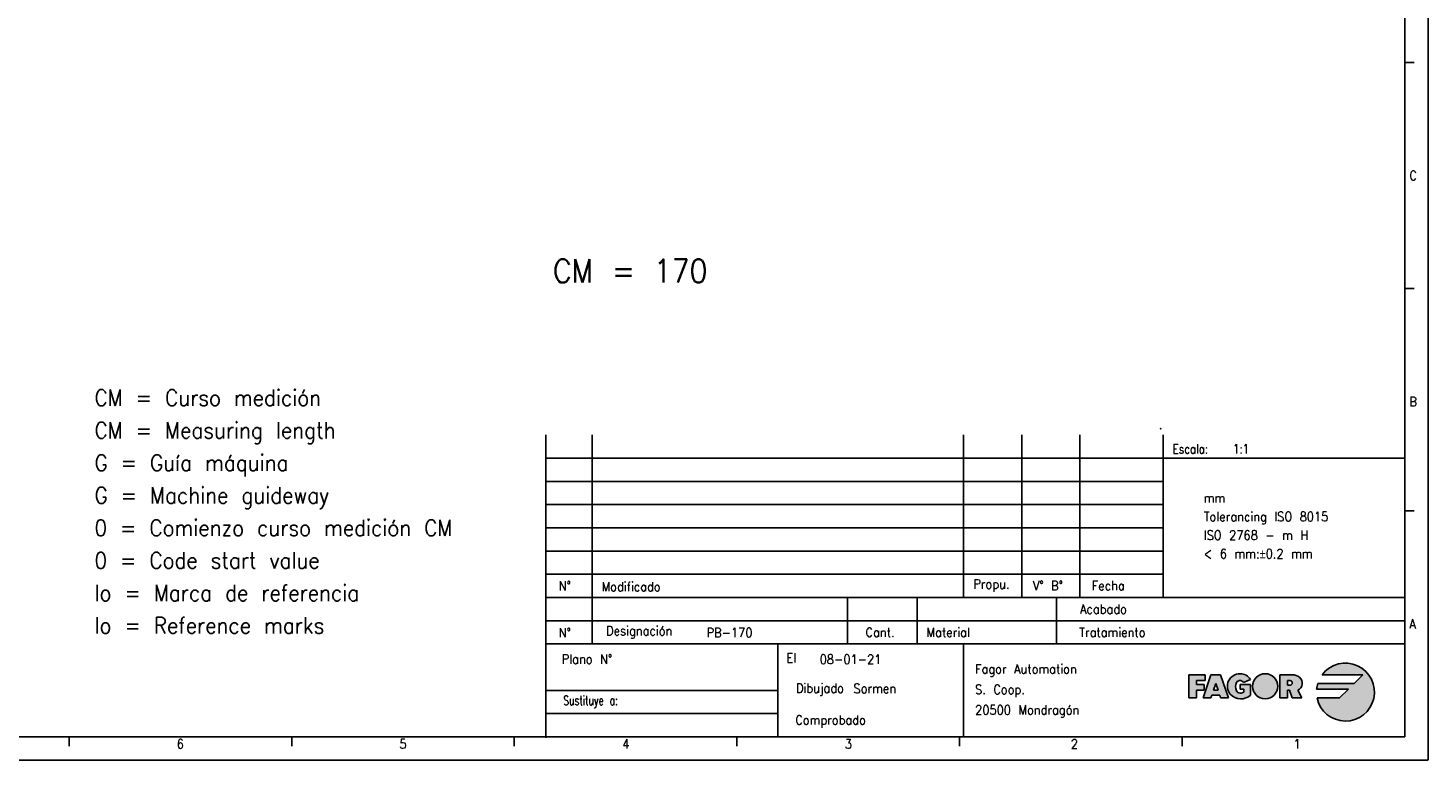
# Model space of a CAD drawing. Header units: millimetres. Extents: x -235 to 1349, y -109 to 485.
# Tile 16 of 38: x 303 to 605, y -109 to 48. Entities that reach past the tile are written whole.
import ezdxf

# ---------------------------------------------------------------- set-up
doc = ezdxf.new("R2010")
doc.units = ezdxf.units.MM
doc.layers.add('1', color=7, linetype='Continuous')
doc.styles.add('CONVERTER_11', font='txt.shx', dxfattribs={"width": 0.9})
doc.styles.add('CONVERTER_13', font='txt.shx', dxfattribs={"width": 0.81})
doc.styles.add('CONVERTER_14', font='txt.shx', dxfattribs={"width": 0.72})

# ---------------------------------------------------------------- blocks, each defined once
blk = doc.blocks.new('tolerancias__109', base_point=(547.2149843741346, -37.82507050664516))
at = {"layer": '1', "color": 7}
blk.add_point((547.2149843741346, -37.82507050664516), dxfattribs=at)
blk = doc.blocks.new('tolerancias__110', base_point=(547.8144653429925, -74.22039922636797))
at = {"layer": '1', "color": 7}
blk.add_point((547.8144653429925, -74.22039922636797), dxfattribs=at)
blk = doc.blocks.new('Marco_a1', base_point=(184.8144653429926, 187.7796007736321))
at = {"layer": '1', "linetype": 'Continuous'}
h = blk.add_hatch(color=2, dxfattribs=at)
edge = h.paths.add_edge_path()
edge.add_line((588.9111250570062, -92.72099406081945), (581.0740050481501, -92.72099406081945))
edge.add_arc((587.0361250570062, -94.59599406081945), 6.250000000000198, 162.5423968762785, 174.2608295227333)
edge.add_line((580.8174535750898, -93.97099406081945), (587.6611250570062, -93.97099406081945))
edge.add_line((587.6611250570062, -93.97099406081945), (585.7861250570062, -95.84599406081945))
edge.add_line((585.7861250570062, -95.84599406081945), (580.9124007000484, -95.84599406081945))
edge.add_arc((587.0361250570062, -94.59599406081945), 6.249999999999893, 191.5369590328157, 503.130102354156)
edge.add_line((582.0361250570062, -90.84599406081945), (590.7861250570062, -90.84599406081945))
edge.add_line((590.7861250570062, -90.84599406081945), (588.9111250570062, -92.72099406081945))
blk.add_hatch(color=2, dxfattribs=at).paths.add_polyline_path([(556.8277917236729, -90.84599406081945), (556.8277917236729, -92.09599406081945), (554.9527917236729, -92.09599406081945), (554.9527917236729, -92.92932739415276), (556.6194583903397, -92.92932739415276), (556.6194583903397, -93.76266072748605), (556.6194583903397, -94.17932739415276), (554.9527917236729, -94.17932739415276), (554.9527917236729, -95.84599406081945), (553.2861250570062, -95.84599406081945), (553.2861250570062, -90.84599406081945)])
h = blk.add_hatch(color=2, dxfattribs=at)
h.paths.add_polyline_path([(561.8277917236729, -95.84599406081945), (560.1611250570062, -95.84599406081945), (559.9527917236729, -95.22099406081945), (558.2861250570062, -95.22099406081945), (558.0777917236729, -95.84599406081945), (556.4111250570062, -95.84599406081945), (558.0777917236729, -90.84599406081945), (560.1611250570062, -90.84599406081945)])
h.paths.add_polyline_path([(558.6333472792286, -94.17932739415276), (559.6055695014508, -94.17932739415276), (559.1194583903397, -92.72099406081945)], flags=16)
h = blk.add_hatch(color=2, dxfattribs=at)
edge = h.paths.add_edge_path()
edge.add_arc((564.506467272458, -92.95005454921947), 3.104272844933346, 223.1289646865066, 312.98327026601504, ccw=False)
edge.add_arc((564.3277917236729, -93.34599406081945), 2.7083333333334, 90, 219.5977388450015, ccw=False)
edge.add_arc((564.3277917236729, -93.34599406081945), 2.708333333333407, 32.57897039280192, 90, ccw=False)
edge.add_line((566.6099690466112, -91.88766072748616), (565.0529344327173, -92.51266072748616))
edge.add_arc((564.3288787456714, -92.92933074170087), 0.835386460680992, 29.9189981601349, 150.0810018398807)
edge.add_arc((565.5812465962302, -93.45016072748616), 2.187499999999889, 154.6230664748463, 202.619864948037)
edge.add_arc((564.3312465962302, -93.97099406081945), 0.8333333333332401, 202.6198649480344, 270)
edge.add_arc((564.3312465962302, -93.03349406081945), 1.770833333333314, 270, 298.0724869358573)
edge.add_line((565.1645799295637, -94.59599406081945), (565.1645799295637, -93.97099406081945))
edge.add_line((565.1645799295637, -93.97099406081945), (564.3312465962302, -93.97099406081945))
edge.add_line((564.3312465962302, -93.97099406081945), (564.3312465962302, -92.92932739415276))
edge.add_line((564.3312465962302, -92.92932739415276), (566.622913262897, -92.92932739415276))
edge.add_line((566.622913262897, -92.92932739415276), (566.622913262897, -95.22099406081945))
h = blk.add_hatch(color=2, dxfattribs=at)
edge = h.paths.add_edge_path()
edge.add_arc((569.7442851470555, -93.34599406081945), 2.708333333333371, 0, 360)
h = blk.add_hatch(color=2, dxfattribs=at)
edge = h.paths.add_edge_path()
edge.add_line((574.5538364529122, -90.84599406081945), (572.8871697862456, -90.84599406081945))
edge.add_line((572.8871697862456, -90.84599406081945), (572.8871697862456, -95.84599406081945))
edge.add_line((572.8871697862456, -95.84599406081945), (574.5538364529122, -95.84599406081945))
edge.add_line((574.5538364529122, -95.84599406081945), (574.5538364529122, -94.17932739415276))
edge.add_line((574.5538364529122, -94.17932739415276), (574.970503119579, -94.17932739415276))
edge.add_line((574.970503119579, -94.17932739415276), (575.595503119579, -95.84599406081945))
edge.add_line((575.595503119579, -95.84599406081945), (577.6772287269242, -95.84599406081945))
edge.add_line((577.6772287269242, -95.84599406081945), (576.7506542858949, -94.17932739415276))
edge.add_arc((576.1012248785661, -92.66967744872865), 1.643411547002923, 293.2766705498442, 410.7613098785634)
edge.add_arc((575.595503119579, -93.28889939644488), 2.442905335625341, 50.76130987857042, 90)
edge.add_line((575.595503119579, -90.84599406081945), (574.5538364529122, -90.84599406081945))
edge = h.paths.add_edge_path(flags=16)
edge.add_line((575.0746697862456, -93.13766072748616), (574.5538364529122, -93.13766072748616))
edge.add_line((574.5538364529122, -93.13766072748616), (574.5538364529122, -92.09599406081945))
edge.add_line((574.5538364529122, -92.09599406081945), (575.0746697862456, -92.09599406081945))
edge.add_arc((575.0746697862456, -92.61682739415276), 0.5208333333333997, -90, 90, ccw=False)
at = {"layer": '1', "color": 2, "linetype": 'Continuous'}
for p, q in [((604.8144653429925, -109.220399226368), (604.8144653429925, 484.7796007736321)), ((601.8144653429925, 40.97960077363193), (599.8144653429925, 40.97960077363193)), ((601.8144653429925, -7.68706589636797), (599.8144653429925, -7.68706589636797)), ((414.8144653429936, -44.22039922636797), (599.8144653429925, -44.22039922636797)), ((414.8144653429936, -49.22039922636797), (547.8144653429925, -49.22039922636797)), ((414.8144653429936, -54.22039922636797), (547.8144653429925, -54.22039922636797)), ((601.8144653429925, -55.55373255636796), (599.8144653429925, -55.55373255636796)), ((414.8144653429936, -59.22039922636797), (547.8144653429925, -59.22039922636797)), ((414.8144653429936, -64.22039922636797), (547.8144653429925, -64.22039922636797)), ((414.8144653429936, -69.22039922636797), (547.8144653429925, -69.22039922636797)), ((599.8144653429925, -79.22039922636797), (414.8144653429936, -79.22039922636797)), ((553.2861250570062, -95.84599406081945), (553.2861250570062, -90.84599406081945)), ((553.2861250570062, -90.84599406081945), (556.8277917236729, -90.84599406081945)), ((556.8277917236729, -92.09599406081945), (554.9527917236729, -92.09599406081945)), ((554.9527917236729, -92.09599406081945), (554.9527917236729, -92.92932739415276)), ((554.9527917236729, -92.92932739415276), (556.6194583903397, -92.92932739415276)), ((556.4111250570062, -95.84599406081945), (558.0777917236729, -90.84599406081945)), ((556.6194583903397, -92.92932739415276), (556.6194583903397, -93.76266072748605)), ((556.8277917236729, -90.84599406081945), (556.8277917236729, -92.09599406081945)), ((558.0777917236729, -90.84599406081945), (560.1611250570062, -90.84599406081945)), ((559.1194583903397, -92.72099406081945), (558.6333472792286, -94.17932739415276)), ((559.6055695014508, -94.17932739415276), (559.1194583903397, -92.72099406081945)), ((560.1611250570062, -90.84599406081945), (561.8277917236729, -95.84599406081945)), ((564.3312465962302, -92.92932739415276), (564.3312465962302, -93.97099406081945)), ((564.3312465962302, -92.92932739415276), (566.622913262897, -92.92932739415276)), ((565.0529344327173, -92.51266072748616), (566.6099690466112, -91.88766072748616)), ((566.622913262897, -95.22099406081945), (566.622913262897, -92.92932739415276)), ((572.8871697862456, -95.84599406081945), (572.8871697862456, -90.84599406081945)), ((572.8871697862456, -90.84599406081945), (574.5538364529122, -90.84599406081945)), ((574.5538364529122, -90.84599406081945), (575.595503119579, -90.84599406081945)), ((574.5538364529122, -93.13766072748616), (574.5538364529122, -92.09599406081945)), ((574.5538364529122, -92.09599406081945), (575.0746697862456, -92.09599406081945)), ((575.0746697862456, -93.13766072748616), (574.5538364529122, -93.13766072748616)), ((588.9111250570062, -92.72099406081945), (581.0740050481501, -92.72099406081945)), ((582.0361250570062, -90.84599406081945), (590.7861250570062, -90.84599406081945)), ((590.7861250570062, -90.84599406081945), (588.9111250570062, -92.72099406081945)), ((554.9527917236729, -95.84599406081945), (553.2861250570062, -95.84599406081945)), ((556.6194583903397, -94.17932739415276), (554.9527917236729, -94.17932739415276)), ((554.9527917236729, -94.17932739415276), (554.9527917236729, -95.84599406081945)), ((558.0777917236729, -95.84599406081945), (556.4111250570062, -95.84599406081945)), ((556.6194583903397, -93.76266072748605), (556.6194583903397, -94.17932739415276)), ((558.2861250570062, -95.22099406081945), (558.0777917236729, -95.84599406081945)), ((559.9527917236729, -95.22099406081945), (558.2861250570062, -95.22099406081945)), ((558.6333472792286, -94.17932739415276), (559.6055695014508, -94.17932739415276)), ((560.1611250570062, -95.84599406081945), (559.9527917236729, -95.22099406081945)), ((561.8277917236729, -95.84599406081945), (560.1611250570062, -95.84599406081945)), ((564.3312465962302, -93.97099406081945), (565.1645799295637, -93.97099406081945)), ((565.1645799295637, -93.97099406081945), (565.1645799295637, -94.59599406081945)), ((572.8871697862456, -95.84599406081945), (574.5538364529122, -95.84599406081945)), ((574.5538364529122, -94.17932739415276), (574.970503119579, -94.17932739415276)), ((574.5538364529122, -95.84599406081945), (574.5538364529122, -94.17932739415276)), ((574.970503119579, -94.17932739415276), (575.595503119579, -95.84599406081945)), ((575.595503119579, -95.84599406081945), (577.6772287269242, -95.84599406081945)), ((576.7506542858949, -94.17932739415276), (577.6772287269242, -95.84599406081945)), ((580.8174535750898, -93.97099406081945), (587.6611250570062, -93.97099406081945)), ((585.7861250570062, -95.84599406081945), (580.9124007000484, -95.84599406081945)), ((587.6611250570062, -93.97099406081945), (585.7861250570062, -95.84599406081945)), ((414.8144653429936, -99.22039922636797), (464.8144653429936, -99.22039922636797)), ((312.1674065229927, -104.2667880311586), (312.1674065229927, -106.2667880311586)), ((360.1085829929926, -104.2667880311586), (360.1085829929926, -106.2667880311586)), ((408.0497594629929, -104.2667880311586), (408.0497594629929, -106.2667880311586)), ((455.9909359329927, -104.2667880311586), (455.9909359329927, -106.2667880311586)), ((503.9321124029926, -104.2667880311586), (503.9321124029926, -106.2667880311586)), ((551.8732888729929, -104.220399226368), (551.8732888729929, -106.220399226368)), ((-235.1855346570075, -109.220399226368), (604.8144653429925, -109.220399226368))]:
    blk.add_line(p, q, dxfattribs=at)
at = {"layer": '1', "color": 7, "linetype": 'Continuous'}
for p, q in [((599.8144653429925, -104.220399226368), (599.8144653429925, 479.7796007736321)), ((414.8144653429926, -104.220399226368), (414.8144653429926, -39.22039922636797)), ((424.8144653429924, -84.22039922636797), (424.8144653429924, -39.22039922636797)), ((504.8144653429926, -74.22039922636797), (504.8144653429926, -39.22039922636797)), ((517.3144653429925, -74.22039922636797), (517.3144653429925, -39.22039922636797)), ((529.8144653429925, -74.22039922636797), (529.8144653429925, -39.22039922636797)), ((547.8144653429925, -74.22039922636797), (547.8144653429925, -39.22039922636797)), ((414.8144653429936, -74.22039922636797), (599.8144653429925, -74.22039922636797)), ((479.8144653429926, -74.22039922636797), (479.8144653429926, -84.22039922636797)), ((494.8144653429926, -74.22039922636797), (494.8144653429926, -84.22039922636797)), ((524.8144653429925, -74.22039922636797), (524.8144653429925, -84.22039922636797)), ((414.8144653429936, -84.22039922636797), (599.8144653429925, -84.22039922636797)), ((464.8144653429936, -84.22039922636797), (464.8144653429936, -94.22039922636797)), ((504.8144653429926, -84.22039922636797), (504.8144653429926, -104.220399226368)), ((414.8144653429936, -94.22039922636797), (464.8144653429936, -94.22039922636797)), ((464.8144653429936, -94.22039922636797), (464.8144653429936, -99.22039922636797)), ((464.8144653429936, -99.22039922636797), (464.8144653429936, -104.220399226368)), ((-215.1855346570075, -104.2203992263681), (599.8144653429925, -104.220399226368))]:
    blk.add_line(p, q, dxfattribs=at)
at = {"layer": '1', "color": 6, "linetype": 'Continuous'}
blk.add_line((414.8144653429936, -44.45543519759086), (414.8144653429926, -104.4554351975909), dxfattribs=at)
at = {"layer": '1', "color": 2, "linetype": 'Continuous'}
blk.add_circle((569.7442851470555, -93.34599406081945), 2.708333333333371, dxfattribs=at)
for centre, radius, start, end in [((587.0361250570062, -94.59599406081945), 6.249999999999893, 191.5369590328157, 143.130102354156), ((564.3277917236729, -93.34599406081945), 2.7083333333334, 90, 219.5977388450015), ((565.5812465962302, -93.45016072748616), 2.187499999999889, 154.6230664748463, 202.619864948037), ((564.3288787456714, -92.92933074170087), 0.835386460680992, 29.9189981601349, 150.0810018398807), ((564.3277917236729, -93.34599406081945), 2.708333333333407, 32.57897039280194, 90), ((575.0746697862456, -92.61682739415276), 0.5208333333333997, 270, 90), ((575.595503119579, -93.28889939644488), 2.442905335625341, 50.76130987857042, 90), ((576.1012248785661, -92.66967744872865), 1.643411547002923, 293.2766705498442, 50.76130987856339), ((587.0361250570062, -94.59599406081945), 6.250000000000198, 162.5423968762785, 174.2608295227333), ((564.506467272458, -92.95005454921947), 3.104272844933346, 223.1289646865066, 312.983270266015), ((564.3312465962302, -93.97099406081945), 0.8333333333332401, 202.6198649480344, 270), ((564.3312465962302, -93.03349406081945), 1.770833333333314, 270, 298.0724869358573)]:
    blk.add_arc(centre, radius, start, end, dxfattribs=at)
at = {"layer": '1', "color": 2}
for s, style, width, p in [('Escala:   1:1', 'CONVERTER_13', 0.81, (549.8144653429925, -43.22039922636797)), ('El', 'CONVERTER_11', 0.9, (466.6709961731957, -88.22039922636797))]:
    blk.add_text(s, height=2, dxfattribs=dict(at, style=style, width=width)).set_placement(p)
at = {"layer": '1', "color": 2, "char_height": 2}
for s, insert, attachment_point, line_spacing_factor, style in [('C', (600.8144653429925, 16.64626743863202), 4, 1.20048019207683, 'CONVERTER_11'), ('B', (600.8144653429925, -32.02039922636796), 4, 1.20048019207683, 'CONVERTER_11'), ('N%%d', (418.9359217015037, -71.72039922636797), 5, 1.32052821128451, 'CONVERTER_11'), ('Modificado', (426.8411380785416, -71.88881551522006), 4, 1.32052821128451, 'CONVERTER_11'), ('Propu.', (506.9021583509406, -71.65264731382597), 4, 1.32052821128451, 'CONVERTER_11'), ('V%%d B%%d', (519.7389604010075, -71.65264731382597), 4, 1.20048019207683, 'CONVERTER_11'), ('Fecha', (532.4083241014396, -71.65264731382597), 4, 1.32052821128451, 'CONVERTER_11'), ('Acabado', (539.9804469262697, -76.72039922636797), 6, 1.32052821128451, 'CONVERTER_11'), ('N%%d', (418.9359217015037, -81.79714185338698), 5, 1.32052821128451, 'CONVERTER_11'), ('Designación', (427.8144653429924, -81.72039922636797), 4, 1.32052821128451, 'CONVERTER_11'), ('Cant.', (486.8144653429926, -81.72039922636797), 5, 1.32052821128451, 'CONVERTER_11'), ('Material', (496.8144653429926, -81.72039922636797), 4, 1.32052821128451, 'CONVERTER_11'), ('Tratamiento', (543.9804469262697, -81.72039922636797), 6, 1.32052821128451, 'CONVERTER_11'), ('A', (600.8144653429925, -79.88706589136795), 4, 1.20048019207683, 'CONVERTER_11'), ('Plano N%%d', (429.1464032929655, -87.47591680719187), 6, 1.32052821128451, 'CONVERTER_11'), ('Fagor Automation\\PS. Coop.\\P20500 Mondragón', (507.2878943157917, -94.35581747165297), 4, 1.32052821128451, 'CONVERTER_11'), ('Dibujado', (479.0343105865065, -94.08862644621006), 6, 1.32052821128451, 'CONVERTER_11'), ('Sustituye a:', (430.3748860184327, -96.72039922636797), 6, 1.32052821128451, 'CONVERTER_14'), ('Comprobado', (483.7576746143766, -100.9375042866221), 6, 1.32052821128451, 'CONVERTER_11'), ('6', (335.3248856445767, -105.7667880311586), 4, 1.20048019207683, 'CONVERTER_11'), ('5', (383.2986028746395, -105.7667880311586), 4, 1.20048019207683, 'CONVERTER_11'), ('4', (431.3096997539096, -105.7667880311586), 4, 1.20048019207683, 'CONVERTER_11'), ('3', (479.2377337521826, -105.7667880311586), 4, 1.20048019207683, 'CONVERTER_11'), ('2', (527.9027006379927, -105.7667880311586), 4, 1.20048019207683, 'CONVERTER_11'), ('1', (575.8438771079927, -105.7667880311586), 4, 1.20048019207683, 'CONVERTER_11')]:
    blk.add_mtext(s, dxfattribs=dict(at, insert=insert, attachment_point=attachment_point, line_spacing_factor=line_spacing_factor, style=style))
blk = doc.blocks.new('Top', base_point=(184.8144653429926, 187.7796007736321))
blk.add_blockref('Marco_a1', (184.8144653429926, 187.7796007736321))
blk = doc.blocks.new('_dummy_frame__111', base_point=(-235.1855346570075, -174.5728945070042))
blk.add_blockref('Top', (184.8144653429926, 187.7796007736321))
blk = doc.blocks.new('_dummy_frame__112', base_point=(-346.4995658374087, -309.5127608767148))
at = {"layer": '1'}
for name, p in [('_dummy_frame__111', (-235.1855346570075, -174.5728945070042)), ('tolerancias__109', (547.2149843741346, -37.82507050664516)), ('tolerancias__110', (547.8144653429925, -74.22039922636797))]:
    blk.add_blockref(name, p, dxfattribs=at)
at = {"layer": '1', "color": 2, "style": 'CONVERTER_11', "width": 0.9}
for s, height, p in [('CM = 170', 5, (416.3629828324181, -6.36472707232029)), ('PB-170', 2, (449.456998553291, -82.7704903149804)), ('08-01-21', 2, (473.818146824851, -88.5197412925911)), ('Sormen', 2, (481.0997795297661, -94.81625236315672))]:
    blk.add_text(s, height=height, dxfattribs=at).set_placement(p)
at = {"layer": '1', "color": 2, "insert": (556.53543961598, -65.7993288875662), "char_height": 2, "attachment_point": 7, "line_spacing_factor": 1.20048019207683, "style": 'CONVERTER_11'}
blk.add_mtext('mm\\PTolerancing ISO 8015\\PISO 2768 - m H\\P< 6 mm:{\\Fgdt;`}0.2 mm', dxfattribs=at)

msp = doc.modelspace()

# ---------------------------------------------------------------- block references
at = {"layer": '1'}
msp.add_blockref('_dummy_frame__112', (-346.4995658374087, -309.5127608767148), dxfattribs=at)

# ---------------------------------------------------------------- texts
at = {"layer": '1', "color": 2, "insert": (317.652136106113, -81.985218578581), "char_height": 3.5, "attachment_point": 7, "line_spacing_factor": 1.20048019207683, "style": 'CONVERTER_11'}
msp.add_mtext('CM = Curso medición\\PCM = Measuring length\\PG = Guía máquina\\PG = Machine guideway     \\P0 = Comienzo curso medición CM\\P0 = Code start value\\PIo = Marca de referencia\\PIo = Reference marks', dxfattribs=at)

doc.saveas('drawing.dxf')
